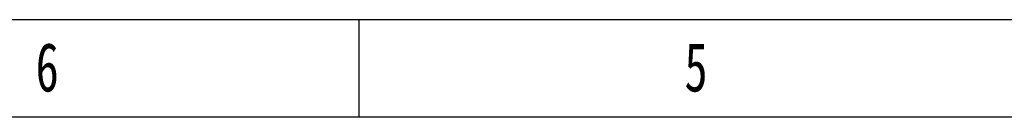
# Model space of a CAD drawing. Header units: millimetres. Extents: x 506 to 3445, y -268 to 1810.
# Tile 34 of 142: x 1571 to 2072, y 1760 to 1810. Entities that reach past the tile are written whole.
import ezdxf

# ---------------------------------------------------------------- set-up
doc = ezdxf.new("R2010")
doc.units = ezdxf.units.MM
doc.styles.add('样式 1', font='SimSun.ttf', dxfattribs={"width": 0.7, "height": 2.5})

# ---------------------------------------------------------------- blocks, each defined once
blk = doc.blocks.new('图框')
at = {"lineweight": -3}
for p, q in [((2267.32, 1603.15), (0, 1603.15)), ((955.21, 1564.98), (955.21, 1603.15)), ((2229.15, 1564.98), (38.17, 1564.98))]:
    blk.add_line(p, q, dxfattribs=at)
at = {"lineweight": -3, "char_height": 19.0852, "attachment_point": 1, "style": '样式 1'}
for s, insert, width in [('{\\fSimSun|b0|i0|c134|p2;6}', (828.12, 1594.15), 9.306), ('{\\fSimSun|b0|i0|c134|p2;5}', (1082.91, 1594.15), 8.6432)]:
    blk.add_mtext(s, dxfattribs=dict(at, insert=insert, width=width))

msp = doc.modelspace()

# ---------------------------------------------------------------- block references
at = {"xscale": 1.296362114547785, "yscale": 1.296362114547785, "zscale": 1.296362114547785}
msp.add_blockref('图框', (505.649, -268.333), dxfattribs=at)

doc.saveas('drawing.dxf')
